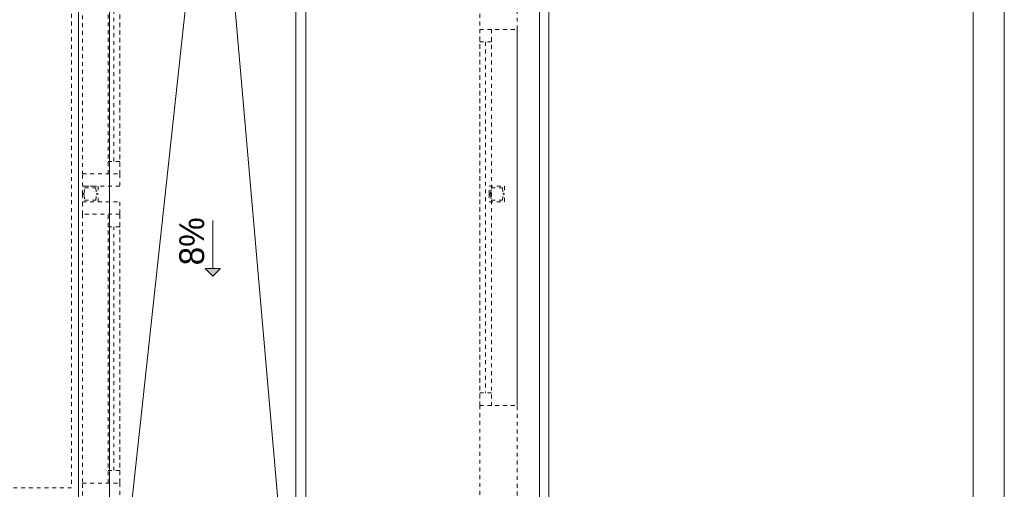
# Model space of a CAD drawing. Extents: x -220425 to -93252, y -20065 to 80294.
# Tile 68 of 103: x -124027 to -117682, y -16475 to -13453. Entities that reach past the tile are written whole.
import ezdxf

# ---------------------------------------------------------------- set-up
doc = ezdxf.new("R2010")
doc.units = 0
doc.header["$MEASUREMENT"] = 0
doc.linetypes.add('Hidden Line', pattern=[50, 25, -25])
for name, color, linetype, lineweight in [('Arch schody_Nr_Pióra__21', 7, 'Continuous', 9), ('arch spadki_Nr_Pióra__21', 7, 'Continuous', 9), ('INWENT. OKNA_Nr_Pióra__101', 8, 'Continuous', 13), ('INWENT.ŚCIANY_Nr_Pióra__101', 8, 'Continuous', 13), ('Inwentaryzacja Konst._Nr_Pióra__101', 8, 'Continuous', 13), ('Istniejące schody_Nr_Pióra__101', 8, 'Continuous', 13), ('PODKŁAD', 252, 'Continuous', 35)]:
    doc.layers.add(name, color=color, linetype=linetype, lineweight=lineweight)
doc.styles.add('GENERATED_STYLE_6', font='txt')

# ---------------------------------------------------------------- blocks, each defined once
blk = doc.blocks.new('parter')
at = {"layer": 'Arch schody_Nr_Pióra__21', "linetype": 'Continuous'}
blk.add_hatch(color=252, dxfattribs=at).paths.add_polyline_path([(-186642.4, -15104.1), (-186692.4, -15054.1), (-186592.4, -15054.1)], flags=0)
at = {"layer": 'Arch schody_Nr_Pióra__21', "color": 252, "linetype": 'Continuous'}
for p, q in [((-181742.4, -10215.1), (-181742.4, -17665.1)), ((-181542.4, -10215.1), (-181542.4, -17665.1)), ((-187507.4, -11415.1), (-187507.4, -20065.1)), ((-187307.4, -11415.1), (-187307.4, -20065.1)), ((-187307.4, -11745.1), (-187307.4, -17865.1)), ((-186642.4, -11745.1), (-187307.4, -17865.1)), ((-186642.4, -11745.1), (-186107.4, -17865.1)), ((-186107.4, -11745.1), (-186107.4, -17865.1)), ((-186042.4, -11745.1), (-186042.4, -17865.1)), ((-184537.4, -12815.1), (-184537.4, -17665.1)), ((-184477.4, -12815.1), (-184477.4, -17665.1)), ((-186642.4, -14744.1), (-186642.4, -15054.1)), ((-186692.4, -15054.1), (-186592.4, -15054.1)), ((-186642.4, -15104.1), (-186692.4, -15054.1)), ((-186642.4, -15104.1), (-186592.4, -15054.1))]:
    blk.add_line(p, q, dxfattribs=at)
at = {"layer": 'INWENT. OKNA_Nr_Pióra__101', "color": 252, "linetype": 'Hidden Line'}
for p, q in [((-187482.4, -12725.1), (-187482.4, -14445.1)), ((-187317.4, -14445.1), (-187317.4, -12725.1)), ((-187242.4, -14445.1), (-187242.4, -12725.1)), ((-187242.4, -12725.1), (-187242.4, -14445.1)), ((-187279.9, -14365.1), (-187279.9, -12805.1)), ((-184922.4, -13515.1), (-184922.4, -15935.1)), ((-184922.4, -15935.1), (-184922.4, -13515.1)), ((-184847.4, -13515.1), (-184847.4, -15935.1)), ((-184682.4, -13515.1), (-184682.4, -15935.1)), ((-184922.4, -13595.1), (-184847.4, -13595.1)), ((-184884.9, -13595.1), (-184884.9, -15855.1)), ((-187317.4, -14365.1), (-187242.4, -14365.1)), ((-187482.4, -14705.1), (-187482.4, -16435.1)), ((-187317.4, -16435.1), (-187317.4, -14705.1)), ((-187242.4, -16435.1), (-187242.4, -14705.1)), ((-187242.4, -14705.1), (-187242.4, -16435.1)), ((-187317.4, -14785.1), (-187242.4, -14785.1)), ((-187279.9, -16355.1), (-187279.9, -14785.1)), ((-184922.4, -15855.1), (-184847.4, -15855.1)), ((-187317.4, -16355.1), (-187242.4, -16355.1))]:
    blk.add_line(p, q, dxfattribs=at)
at = {"layer": 'INWENT.ŚCIANY_Nr_Pióra__101', "color": 252, "linetype": 'Hidden Line'}
for p, q in [((-184922.4, -13165.1), (-184922.4, -13515.1)), ((-184682.4, -13515.1), (-184682.4, -13165.1)), ((-184922.4, -13515.1), (-184682.4, -13515.1)), ((-187482.4, -14525.1), (-187482.4, -14445.1)), ((-187482.4, -14445.1), (-187242.4, -14445.1)), ((-187242.4, -14445.1), (-187242.4, -14525.1)), ((-187242.4, -14525.1), (-187482.4, -14525.1)), ((-187482.4, -14705.1), (-187482.4, -14625.1)), ((-187482.4, -14625.1), (-187242.4, -14625.1)), ((-187242.4, -14625.1), (-187242.4, -14705.1)), ((-187242.4, -14705.1), (-187482.4, -14705.1)), ((-184922.4, -15935.1), (-184922.4, -16515.1)), ((-184922.4, -15935.1), (-184682.4, -15935.1)), ((-184682.4, -16515.1), (-184682.4, -15935.1)), ((-187482.4, -16435.1), (-187242.4, -16435.1)), ((-187482.4, -16515.1), (-187482.4, -16435.1)), ((-187242.4, -16435.1), (-187242.4, -16515.1))]:
    blk.add_line(p, q, dxfattribs=at)
at = {"layer": 'Inwentaryzacja Konst._Nr_Pióra__101', "color": 252, "linetype": 'Hidden Line'}
for p, q in [((-187482.4, -14525.1), (-187382.4, -14525.1)), ((-187482.4, -14575.1), (-187482.4, -14525.1)), ((-187382.4, -14525.1), (-187382.4, -14575.1)), ((-184862.4, -14575.1), (-184862.4, -14525.1)), ((-184862.4, -14525.1), (-184762.4, -14525.1)), ((-184762.4, -14525.1), (-184762.4, -14575.1)), ((-187482.4, -14575.1), (-187472.4, -14570.1)), ((-187482.4, -14575.1), (-187482.4, -14625.1)), ((-187482.4, -14575.1), (-187472.4, -14580.1)), ((-187472.4, -14570.1), (-187468.5, -14535.1)), ((-187472.4, -14580.1), (-187468.5, -14615.1)), ((-187468.5, -14535.1), (-187396.3, -14535.1)), ((-187396.3, -14535.1), (-187392.4, -14570.1)), ((-187396.3, -14615.1), (-187392.4, -14580.1)), ((-187382.4, -14575.1), (-187392.4, -14570.1)), ((-187382.4, -14575.1), (-187392.4, -14580.1)), ((-187382.4, -14625.1), (-187382.4, -14575.1)), ((-184862.4, -14575.1), (-184852.4, -14570.1)), ((-184862.4, -14575.1), (-184852.4, -14580.1)), ((-184862.4, -14575.1), (-184862.4, -14625.1)), ((-184852.4, -14570.1), (-184848.5, -14535.1)), ((-184852.4, -14580.1), (-184848.5, -14615.1)), ((-184848.5, -14535.1), (-184776.3, -14535.1)), ((-184776.3, -14535.1), (-184772.4, -14570.1)), ((-184776.3, -14615.1), (-184772.4, -14580.1)), ((-184762.4, -14575.1), (-184772.4, -14570.1)), ((-184762.4, -14575.1), (-184772.4, -14580.1)), ((-184762.4, -14625.1), (-184762.4, -14575.1)), ((-187482.4, -14625.1), (-187382.4, -14625.1)), ((-187468.5, -14615.1), (-187396.3, -14615.1)), ((-184862.4, -14625.1), (-184762.4, -14625.1)), ((-184848.5, -14615.1), (-184776.3, -14615.1))]:
    blk.add_line(p, q, dxfattribs=at)
at = {"layer": 'Istniejące schody_Nr_Pióra__101', "color": 252, "linetype": 'Hidden Line'}
for p, q in [((-187552.4, -10015.1), (-187552.4, -16465.1)), ((-184682.4, -16715.1), (-184682.4, -10015.1)), ((-187552.4, -16465.1), (-191052.4, -16465.1))]:
    blk.add_line(p, q, dxfattribs=at)
at = {"layer": 'arch spadki_Nr_Pióra__21', "color": 252, "linetype": 'Continuous', "style": 'GENERATED_STYLE_6'}
blk.add_text('8%', height=160, rotation=90, dxfattribs=at).set_placement((-186698.6, -15033.6))

msp = doc.modelspace()

# ---------------------------------------------------------------- block references
at = {"layer": 'PODKŁAD'}
msp.add_blockref('parter', (63860.6, 0), dxfattribs=at)
msp.add_blockref('parter', (63860.6, 0), dxfattribs=at)

doc.saveas('drawing.dxf')
